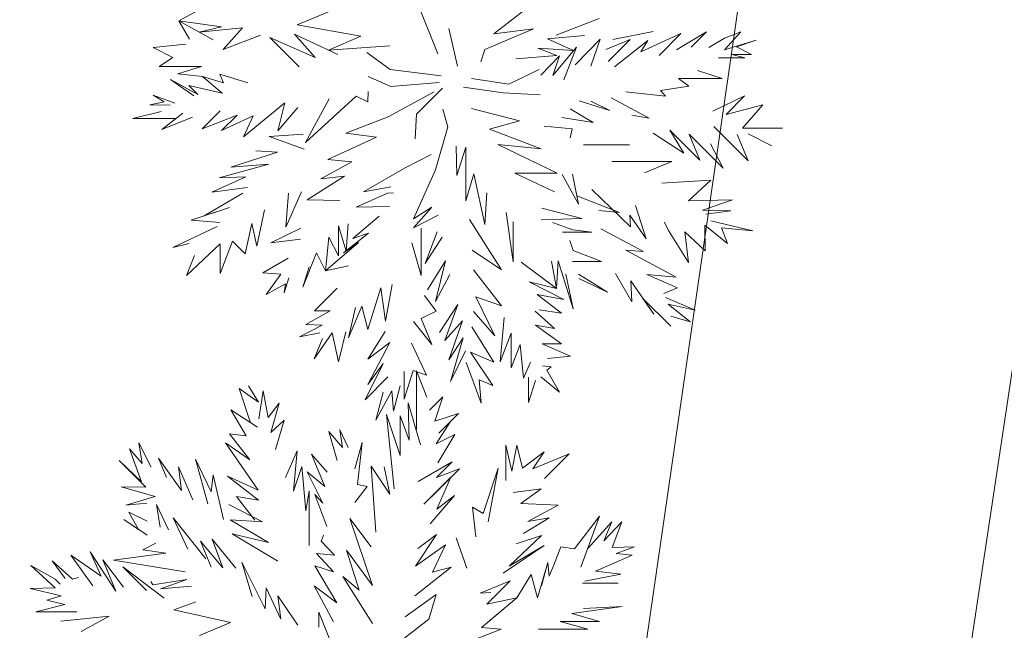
# Model space of a CAD drawing. Header units: millimetres. Extents: x 6487905018 to 6488192500, y 5882180700 to 5882375224.
# Tile 203 of 256: x 6488056281 to 6488058535, y 5882284458 to 5882285857. Entities that reach past the tile are written whole.
import ezdxf
from ezdxf.xclip import XClip

# ---------------------------------------------------------------- set-up
doc = ezdxf.new("R2010")
doc.units = ezdxf.units.MM
doc.header["$MEASUREMENT"] = 0
doc.header["$XCLIPFRAME"] = 2
doc.linetypes.add('L_0_09', pattern=[2500, 2000, -500])
doc.linetypes.add('Wipeout_Contour', pattern=[1000, 0, -1000])
for name, color, linetype, lineweight in [('drzewa_Nr_pióra__154', 94, 'Continuous', 5), ('Zamość 06.10._2_przewod_elektroenergetyczny___projektowany_lub_w_budowie__linia____ob__projektowany_Nr_pióra__1', 7, 'Continuous', 0), ('Zamość 06.10._2_przewod_elektroenergetyczny__linia__Nr_pióra__1', 7, 'Continuous', 0)]:
    doc.layers.add(name, color=color, linetype=linetype, lineweight=lineweight)
doc.layers.add('Mapa cyfrowa', color=7, linetype='Continuous')
doc.layers.add('Zamość 06.10._2_Mapa cyfrowa', color=7, linetype='Continuous')

# ---------------------------------------------------------------- blocks, each defined once
blk = doc.blocks.new('Rysunek_1_2')
at = {"color": 254, "linetype": 'Wipeout_Contour', "lineweight": 0, "ltscale": 70061284114.24681}
blk.add_wipeout([(6487915525.867126, 5882181505.900702), (6488146644.289524, 5882181505.900702), (6488146644.289524, 5882373115.540435), (6488107628.768834, 5882373115.540435), (6488107628.768834, 5882320263.490532), (6488101226.436201, 5882320263.490532), (6488101226.436201, 5882373115.540435), (6487915525.867126, 5882373115.540435)], dxfattribs=at).dxf.layer = 'Zamość 06.10._2_Mapa cyfrowa'
at = {"layer": 'Zamość 06.10._2_przewod_elektroenergetyczny___projektowany_lub_w_budowie__linia____ob__projektowany_Nr_pióra__1', "linetype": 'L_0_09', "flags": 128}
blk.add_lwpolyline([(6488054460, 5882297950), (6488056220, 5882299210), (6488059670, 5882297960), (6488052560, 5882248750), (6488032030.000001, 5882244930), (6488029080, 5882261360), (6488026000, 5882260550)], dxfattribs=at)
at = {"layer": 'Zamość 06.10._2_przewod_elektroenergetyczny__linia__Nr_pióra__1', "linetype": 'Continuous', "flags": 128}
blk.add_lwpolyline([(6488054980.000001, 5882298910), (6488055180, 5882298890), (6488060430, 5882297540), (6488057790, 5882279980.000001), (6488053320.000001, 5882253790), (6488052630, 5882246510), (6488043490.000001, 5882243780), (6488042680, 5882243610), (6488042060, 5882243190.000001)], dxfattribs=at)

msp = doc.modelspace()

# ---------------------------------------------------------------- block references
at = {"layer": 'Mapa cyfrowa', "color": 22, "linetype": 'Continuous', "lineweight": 5}
ref = msp.add_blockref('Rysunek_1_2', (0, 0), dxfattribs=at)
XClip(ref).set_block_clipping_path([(6487915525.8671264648, 5882181505.9007024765), (6488146644.2895231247, 5882181505.9007024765), (6488146644.2895231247, 5882373115.5404348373), (6488107628.7688331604, 5882373115.5404348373), (6488107628.7688331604, 5882320263.4905319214), (6488101226.4362001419, 5882320263.4905319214), (6488101226.4362001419, 5882373115.5404348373), (6487915525.8671264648, 5882373115.5404348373)])

# ---------------------------------------------------------------- next in the draw order: linework, layer by layer
at = {"layer": 'drzewa_Nr_pióra__154', "linetype": 'Continuous'}
for p, q in [((6488056645.690618, 5882285854.708204), (6488056710.050352, 5882285890.065456)), ((6488057238.076442, 5882285778.749164), (6488057190.09885, 5882285899.116465)), ((6488056916.513576, 5882285845.867977), (6488056987.805274, 5882285875.369395)), ((6488057366.47478, 5882285825.016944), (6488057441.488314, 5882285883.037102)), ((6488056742.797319, 5882285840.931818), (6488056645.690618, 5882285854.708204)), ((6488056669.547303, 5882285813.061599), (6488056645.690618, 5882285854.708204)), ((6488056645.690618, 5882285854.708204), (6488056723.937073, 5882285811.06386)), ((6488057062.164679, 5882285819.759867), (6488056916.513576, 5882285845.867977)), ((6488057509.378205, 5882285821.830964), (6488057607.486527, 5882285860.261947)), ((6488056692.128902, 5882285828.93349), (6488056742.797319, 5882285840.931818)), ((6488056791.489491, 5882285838.628784), (6488056692.128902, 5882285828.93349)), ((6488056747.093223, 5882285789.186521), (6488056791.489491, 5882285838.628784)), ((6488056832.485828, 5882285822.217075), (6488056747.093223, 5882285789.186521)), ((6488056957.26043, 5882285770.785357), (6488056910.148612, 5882285824.1647)), ((6488056910.148612, 5882285824.1647), (6488057009.177413, 5882285777.32317)), ((6488056988.412872, 5882285787.144987), (6488057062.164679, 5882285819.759867)), ((6488057263.268949, 5882285837.079323), (6488057283.732418, 5882285750.610665)), ((6488057457.57924, 5882285836.287527), (6488057346.11626, 5882285788.835022)), ((6488057366.47478, 5882285825.016944), (6488057457.57924, 5882285836.287527)), ((6488057489.296499, 5882285813.25156), (6488057574.104134, 5882285820.756723)), ((6488057638.787293, 5882285812.253023), (6488057731.111729, 5882285830.577912)), ((6488057794.619113, 5882285825.450288), (6488057703.034618, 5882285783.308769)), ((6488057744.784499, 5882285775.615675), (6488057794.619113, 5882285825.450288)), ((6488057853.662296, 5882285829.242052), (6488057784.868862, 5882285788.616009)), ((6488057818.453059, 5882285794.032814), (6488057853.662296, 5882285829.242052)), ((6488057894.288341, 5882285788.616009), (6488057932.113069, 5882285829.333382)), ((6488057932.113069, 5882285829.333382), (6488057894.376122, 5882285815.299323)), ((6488056587.051799, 5882285793.850983), (6488056661.360941, 5882285801.600842)), ((6488056921.068892, 5882285749.282776), (6488056853.631736, 5882285816.719933)), ((6488056853.631736, 5882285816.719933), (6488056957.26043, 5882285770.785357)), ((6488057128.435597, 5882285797.42786), (6488056988.412872, 5882285787.144987)), ((6488057548.704933, 5882285786.586134), (6488057489.296499, 5882285813.25156)), ((6488057552.608147, 5882285753.703002), (6488057610.075375, 5882285812.718545)), ((6488057610.075375, 5882285812.718545), (6488057588.780492, 5882285750.698368)), ((6488057678.736267, 5882285811.605309), (6488057623.179682, 5882285789.215319)), ((6488057628.433671, 5882285761.725259), (6488057678.736267, 5882285811.605309)), ((6488057718.882049, 5882285809.988667), (6488057642.94855, 5882285749.615006)), ((6488057703.034618, 5882285783.308769), (6488057718.882049, 5882285809.988667)), ((6488057894.376122, 5882285815.299323), (6488057858.852376, 5882285793.901919)), ((6488057966.873539, 5882285810.283232), (6488057894.288341, 5882285788.616009)), ((6488057921.723856, 5882285795.243814), (6488057966.873539, 5882285810.283232)), ((6488056631.434367, 5882285770.695666), (6488056587.051799, 5882285793.850983)), ((6488057128.991035, 5882285742.905332), (6488057075.949672, 5882285781.906334)), ((6488057346.11626, 5882285788.835022), (6488057336.467933, 5882285760.837773)), ((6488057417.269853, 5882285767.87705), (6488057510.861761, 5882285775.300035)), ((6488057510.861761, 5882285775.300035), (6488057467.102204, 5882285791.907808)), ((6488057467.102204, 5882285791.907808), (6488057548.704933, 5882285786.586134)), ((6488057516.99261, 5882285774.451987), (6488057474.32535, 5882285730.293594)), ((6488057556.033546, 5882285794.641706), (6488057501.252565, 5882285729.433571)), ((6488057501.252565, 5882285729.433571), (6488057516.99261, 5882285774.451987)), ((6488057526.973069, 5882285719.169972), (6488057556.033546, 5882285794.641706)), ((6488057940.87287, 5882285770.074744), (6488057910.960912, 5882285777.76403)), ((6488057910.960912, 5882285777.76403), (6488057956.039927, 5882285777.76403)), ((6488057956.039927, 5882285777.76403), (6488057921.723856, 5882285795.243814)), ((6488056600.530545, 5882285749.807097), (6488056631.434367, 5882285770.695666)), ((6488057880.871127, 5882285770.074744), (6488057940.87287, 5882285770.074744)), ((6488056697.406808, 5882285749.807097), (6488056600.530545, 5882285749.807097)), ((6488056643.213242, 5882285733.196625), (6488056697.406808, 5882285749.807097)), ((6488056699.535978, 5882285727.348324), (6488056643.213242, 5882285733.196625)), ((6488056747.498112, 5882285712.559958), (6488056739.259221, 5882285732.765129)), ((6488056739.259221, 5882285732.765129), (6488056803.35809, 5882285712.903508)), ((6488057245.99404, 5882285728.864971), (6488057128.991035, 5882285742.905332)), ((6488057470.49385, 5882285743.170371), (6488057400.812418, 5882285709.74928)), ((6488057832.859426, 5882285740.860592), (6488057888.871534, 5882285722.530977)), ((6488056679.674357, 5882285683.111075), (6488056626.4091, 5882285720.125916)), ((6488056626.4091, 5882285720.125916), (6488056689.295059, 5882285686.163836)), ((6488056689.295059, 5882285686.163836), (6488056668.718677, 5882285706.743979)), ((6488056668.718677, 5882285706.743979), (6488056745.08123, 5882285688.769013)), ((6488056745.08123, 5882285688.769013), (6488056699.535978, 5882285727.348324)), ((6488056699.535978, 5882285727.348324), (6488056747.498112, 5882285712.559958)), ((6488057131.062628, 5882285704.227901), (6488057079.069752, 5882285727.304932)), ((6488057241.31392, 5882285713.26457), (6488057131.062628, 5882285704.227901)), ((6488057400.812418, 5882285709.74928), (6488057315.545722, 5882285722.442677)), ((6488057888.871534, 5882285722.530977), (6488057789.202308, 5882285722.530977)), ((6488057789.202308, 5882285722.530977), (6488057812.926007, 5882285705.331712)), ((6488056612.279499, 5882285668.774968), (6488056586.685857, 5882285684.013877)), ((6488056586.685857, 5882285684.013877), (6488056636.339911, 5882285665.957857)), ((6488057078.046346, 5882285668.968188), (6488057078.63294, 5882285693.121333)), ((6488057124.622922, 5882285634.742553), (6488057229.817432, 5882285692.202765)), ((6488057189.381194, 5882285640.534238), (6488057248.912323, 5882285700.065367)), ((6488057388.106878, 5882285690.054808), (6488057297.475363, 5882285703.009907)), ((6488057472.699064, 5882285685.038245), (6488057388.106878, 5882285690.054808)), ((6488057759.753949, 5882285682.037686), (6488057668.955295, 5882285692.217996)), ((6488057812.926007, 5882285705.331712), (6488057748.027532, 5882285695.021926)), ((6488057748.027532, 5882285695.021926), (6488057759.753949, 5882285682.037686)), ((6488056579.43456, 5882285661.992756), (6488056612.279499, 5882285668.774968)), ((6488056625.602528, 5882285661.430227), (6488056579.43456, 5882285661.992756)), ((6488056793.427279, 5882285589.219774), (6488056888.221382, 5882285666.860659)), ((6488056888.221382, 5882285666.860659), (6488056871.829488, 5882285602.820333)), ((6488056935.109253, 5882285576.118327), (6488057051.076379, 5882285682.027278)), ((6488056989.710656, 5882285675.960892), (6488056935.109253, 5882285576.118327)), ((6488057051.076379, 5882285682.027278), (6488057078.046346, 5882285668.968188)), ((6488057561.696463, 5882285671.613003), (6488057632.40943, 5882285649.246631)), ((6488057632.40943, 5882285649.246631), (6488057588.780492, 5882285670.529641)), ((6488057634.947705, 5882285678.296515), (6488057722.245745, 5882285631.790145)), ((6488057940.447885, 5882285682.820109), (6488057868.178389, 5882285647.969441)), ((6488057898.603516, 5882285639.898705), (6488057940.447885, 5882285682.820109)), ((6488057982.644966, 5882285662.573668), (6488057898.603516, 5882285639.898705)), ((6488057935.469354, 5882285608.658683), (6488057982.644966, 5882285662.573668)), ((6488056539.876187, 5882285630.724682), (6488056605.188787, 5882285647.123123)), ((6488056654.39593, 5882285643.387833), (6488056606.547479, 5882285605.470192)), ((6488056740.162023, 5882285648.804639), (6488056698.785634, 5882285607.42825)), ((6488056698.785634, 5882285607.42825), (6488056779.058942, 5882285638.883523)), ((6488056779.058942, 5882285638.883523), (6488056743.355217, 5882285603.179798)), ((6488056871.829488, 5882285602.820333), (6488056918.013814, 5882285656.027046)), ((6488057186.381564, 5882285584.598512), (6488057189.381194, 5882285640.534238)), ((6488057261.327378, 5882285611.473636), (6488057249.86294, 5882285652.464608)), ((6488057315.695819, 5882285654.180891), (6488057425.368782, 5882285625.285857)), ((6488057594.096188, 5882285621.924924), (6488057541.283418, 5882285652.817218)), ((6488057722.245745, 5882285631.790145), (6488057682.211948, 5882285638.878994)), ((6488056638.41624, 5882285630.724682), (6488056539.876187, 5882285630.724682)), ((6488056606.547479, 5882285605.470192), (6488056677.153243, 5882285633.824586)), ((6488056743.355217, 5882285603.179798), (6488056815.833282, 5882285636.848742)), ((6488056815.833282, 5882285636.848742), (6488056793.427279, 5882285589.219774)), ((6488057124.622922, 5882285634.742553), (6488057027.900437, 5882285597.301591)), ((6488057425.368782, 5882285625.285857), (6488057356.819287, 5882285606.695112)), ((6488057522.121135, 5882285633.369718), (6488057594.096188, 5882285621.924924)), ((6488056851.99437, 5882285589.732176), (6488056930.491487, 5882285595.252873)), ((6488057027.900437, 5882285597.301591), (6488057098.102241, 5882285587.941351)), ((6488057232.702498, 5882285513.621041), (6488057261.327378, 5882285611.473636)), ((6488057356.819287, 5882285606.695112), (6488057474.701168, 5882285561.574057)), ((6488057546.093174, 5882285607.492572), (6488057481.684896, 5882285613.151598)), ((6488057541.283724, 5882285586.986859), (6488057546.093174, 5882285607.492572)), ((6488057731.041702, 5882285597.426394), (6488057801.13058, 5882285551.199166)), ((6488057801.13058, 5882285551.199166), (6488057769.231483, 5882285604.165768)), ((6488057769.231483, 5882285604.165768), (6488057837.748444, 5882285535.648808)), ((6488057837.748444, 5882285535.648808), (6488057813.518449, 5882285595.034791)), ((6488057813.518449, 5882285595.034791), (6488057891.269761, 5882285517.283479)), ((6488057869.965766, 5882285612.822084), (6488057948.605186, 5882285534.182665)), ((6488057948.605186, 5882285534.182665), (6488057923.822198, 5882285594.500983)), ((6488058027.574121, 5882285608.658683), (6488057935.469354, 5882285608.658683)), ((6488057948.362377, 5882285595.665901), (6488058002.863086, 5882285568.222445)), ((6488058002.863086, 5882285568.222445), (6488057948.362377, 5882285595.665901)), ((6488056932.303645, 5882285560.542038), (6488056851.99437, 5882285589.732176)), ((6488057098.102241, 5882285587.941351), (6488056986.695084, 5882285536.881074)), ((6488057891.269761, 5882285517.283479), (6488057862.807686, 5882285572.773173)), ((6488056764.253664, 5882285519.299587), (6488056871.425221, 5882285553.742716)), ((6488056871.425221, 5882285553.742716), (6488056821.975146, 5882285556.740549)), ((6488057280.065315, 5882285567.382103), (6488057281.937364, 5882285499.988371)), ((6488057281.937364, 5882285499.988371), (6488057302.656915, 5882285564.983864)), ((6488057302.656915, 5882285564.983864), (6488057302.656915, 5882285441.95488)), ((6488057474.701168, 5882285561.574057), (6488057375.539768, 5882285571.126199)), ((6488057375.539768, 5882285571.126199), (6488057511.49478, 5882285505.388023)), ((6488057571.543204, 5882285570.468902), (6488057677.126717, 5882285570.468902)), ((6488056737.564466, 5882285495.072106), (6488056851.233822, 5882285526.4733)), ((6488056851.233822, 5882285526.4733), (6488056764.253664, 5882285519.299587)), ((6488057041.232792, 5882285531.8718), (6488056970.178954, 5882285492.778906)), ((6488056986.695084, 5882285536.881074), (6488057041.232792, 5882285531.8718)), ((6488057163.623924, 5882285517.739547), (6488057223.246402, 5882285548.183193)), ((6488057773.724399, 5882285532.27912), (6488057636.690478, 5882285532.27912)), ((6488057711.370236, 5882285506.061312), (6488057773.724399, 5882285532.27912)), ((6488057068.461479, 5882285463.138144), (6488057163.623924, 5882285517.739547)), ((6488057182.781217, 5882285401.298156), (6488057232.702498, 5882285513.621041)), ((6488057302.656915, 5882285441.95488), (6488057320.485165, 5882285503.837652)), ((6488057320.485165, 5882285503.837652), (6488057346.105082, 5882285387.94323)), ((6488057511.49478, 5882285505.388023), (6488057414.852778, 5882285505.388023)), ((6488057414.852778, 5882285505.388023), (6488057505.680194, 5882285463.080883)), ((6488057546.6389, 5882285503.538103), (6488057560.060167, 5882285434.639869)), ((6488056721.3387, 5882285462.006674), (6488056798.987104, 5882285497.375351)), ((6488056798.987104, 5882285497.375351), (6488056737.564466, 5882285495.072106)), ((6488057024.981417, 5882285498.392479), (6488056938.902398, 5882285444.173008)), ((6488056970.178954, 5882285492.778906), (6488057024.981417, 5882285498.392479)), ((6488057560.060167, 5882285434.639869), (6488057522.622811, 5882285502.508548)), ((6488057863.582707, 5882285489.596424), (6488057750.757624, 5882285482.42853)), ((6488057812.493525, 5882285442.278947), (6488057863.582707, 5882285489.596424)), ((6488056703.699841, 5882285407.770774), (6488056792.334385, 5882285460.018064)), ((6488056802.71174, 5882285472.60753), (6488056721.3387, 5882285462.006674)), ((6488056890.815855, 5882285381.907134), (6488056926.497832, 5882285463.138144)), ((6488056896.85707, 5882285460.018064), (6488056890.815855, 5882285381.907134)), ((6488057051.327843, 5882285427.548524), (6488057123.498032, 5882285459.718239)), ((6488057130.791034, 5882285474.565383), (6488057068.461479, 5882285463.138144)), ((6488057123.498032, 5882285459.718239), (6488057136.650636, 5882285460.507305)), ((6488057346.105082, 5882285387.94323), (6488057350.78191, 5882285460.549194)), ((6488057679.665289, 5882285382.423125), (6488057590.990628, 5882285468.277206)), ((6488056938.902398, 5882285444.173008), (6488057013.860076, 5882285442.857623)), ((6488057654.022558, 5882285415.500223), (6488057556.327072, 5882285453.803756)), ((6488057913.004777, 5882285444.66727), (6488057812.493525, 5882285442.278947)), ((6488057844.525682, 5882285420.691753), (6488057913.004777, 5882285444.66727)), ((6488056673.771339, 5882285397.616461), (6488056761.133583, 5882285427.257222)), ((6488056761.133583, 5882285427.257222), (6488056703.699841, 5882285407.770774)), ((6488056824.20885, 5882285338.043769), (6488056841.60221, 5882285421.524817)), ((6488057127.932671, 5882285429.186664), (6488057051.327843, 5882285427.548524)), ((6488057224.517638, 5882285428.098891), (6488057182.781217, 5882285401.298156)), ((6488057182.873815, 5882285380.174936), (6488057224.517638, 5882285428.098891)), ((6488057394.603282, 5882285415.445964), (6488057410.547068, 5882285302.391615)), ((6488057568.326152, 5882285401.978054), (6488057476.234189, 5882285425.519542)), ((6488057606.707518, 5882285419.787912), (6488057654.022558, 5882285415.500223)), ((6488057690.605463, 5882285431.188523), (6488057715.362047, 5882285355.271957)), ((6488057909.134298, 5882285419.363907), (6488057844.525682, 5882285420.691753)), ((6488057851.510927, 5882285411.617341), (6488057909.134298, 5882285419.363907)), ((6488056739.293022, 5882285392.93634), (6488056673.771339, 5882285397.616461)), ((6488057043.932711, 5882285356.262309), (6488057104.046865, 5882285406.977417)), ((6488057238.942659, 5882285409.098356), (6488057182.873815, 5882285380.174936)), ((6488057383.992581, 5882285284.019663), (6488057310.704503, 5882285399.738115)), ((6488057410.547068, 5882285302.391615), (6488057410.547068, 5882285394.121971)), ((6488057474.758318, 5882285398.897774), (6488057568.326152, 5882285401.978054)), ((6488057547.323246, 5882285376.106774), (6488057501.154616, 5882285392.750041)), ((6488057715.362047, 5882285355.271957), (6488057677.813241, 5882285409.314226)), ((6488057677.813241, 5882285409.314226), (6488057679.665289, 5882285382.423125)), ((6488057766.620739, 5882285374.210611), (6488057757.395882, 5882285393.662281)), ((6488057959.637463, 5882285373.763391), (6488057863.153003, 5882285396.49332)), ((6488056631.650257, 5882285335.214858), (6488056733.052862, 5882285383.5761)), ((6488056797.014505, 5882285321.174497), (6488056812.583529, 5882285390.157269)), ((6488056812.583529, 5882285390.157269), (6488056824.20885, 5882285338.043769)), ((6488056924.432927, 5882285379.782733), (6488056855.747991, 5882285345.866955)), ((6488057011.018244, 5882285315.887148), (6488057011.018244, 5882285385.136141)), ((6488057011.018244, 5882285385.136141), (6488057028.739219, 5882285326.573345)), ((6488057028.739219, 5882285326.573345), (6488057032.851081, 5882285389.378701)), ((6488057200.470149, 5882285270.852957), (6488057200.247931, 5882285379.71124)), ((6488057209.301898, 5882285298.33551), (6488057237.045444, 5882285371.354388)), ((6488057523.699862, 5882285370.456105), (6488057590.781587, 5882285370.456105)), ((6488057590.781587, 5882285370.456105), (6488057547.323246, 5882285376.106774)), ((6488057709.359381, 5882285325.76771), (6488057611.400846, 5882285377.721605)), ((6488057811.91418, 5882285300.893976), (6488057766.620739, 5882285374.210611)), ((6488057850.103961, 5882285327.851469), (6488057803.766869, 5882285371.011491)), ((6488057803.766869, 5882285371.011491), (6488057811.91418, 5882285300.893976)), ((6488057849.378181, 5882285386.853254), (6488057850.103961, 5882285327.851469)), ((6488057849.378181, 5882285386.853254), (6488057901.229562, 5882285344.55944)), ((6488057901.229562, 5882285344.55944), (6488057887.750816, 5882285380.502764)), ((6488057887.750816, 5882285380.502764), (6488057959.637463, 5882285373.763391)), ((6488056739.807599, 5882285275.933334), (6488056768.233468, 5882285350.163692)), ((6488056768.233468, 5882285350.163692), (6488056797.014505, 5882285321.174497)), ((6488056855.747991, 5882285345.866955), (6488056923.802299, 5882285354.693518)), ((6488056981.099235, 5882285282.173495), (6488056988.899435, 5882285358.615459)), ((6488056981.099235, 5882285282.173495), (6488057056.804226, 5882285346.593096)), ((6488056988.899435, 5882285358.615459), (6488057011.018244, 5882285315.887148)), ((6488057022.34404, 5882285323.259005), (6488057079.49006, 5882285368.160748)), ((6488057056.804226, 5882285346.593096), (6488057022.34404, 5882285323.259005)), ((6488057079.49006, 5882285368.160748), (6488057043.932711, 5882285356.262309)), ((6488057179.224325, 5882285346.135139), (6488057200.470149, 5882285270.852957)), ((6488057248.302899, 5882285359.177073), (6488057209.301898, 5882285298.33551)), ((6488057548.268632, 5882285328.474768), (6488057540.633727, 5882285351.156152)), ((6488056668.914755, 5882285344.316248), (6488056631.650257, 5882285335.214858)), ((6488056662.851058, 5882285271.253215), (6488056739.807599, 5882285343.596399)), ((6488056739.807599, 5882285343.596399), (6488056739.807599, 5882285275.933334)), ((6488057316.944663, 5882285329.536312), (6488057383.992581, 5882285284.019663)), ((6488057613.289877, 5882285303.442809), (6488057548.268632, 5882285328.474768)), ((6488057783.756333, 5882285267.333586), (6488057668.769654, 5882285329.445951)), ((6488057668.769654, 5882285329.445951), (6488057709.359381, 5882285325.76771)), ((6488056681.112088, 5882285316.647362), (6488056662.851058, 5882285271.253215)), ((6488056895.596942, 5882285311.171247), (6488056837.575547, 5882285277.493375)), ((6488056929.617912, 5882285244.732533), (6488056960.818714, 5882285322.734537)), ((6488056960.818714, 5882285322.734537), (6488056981.099235, 5882285282.173495)), ((6488057256.1031, 5882285304.57567), (6488057214.761668, 5882285238.58264)), ((6488057233.011137, 5882285211.460051), (6488057256.1031, 5882285304.57567)), ((6488057510.327231, 5882285241.645734), (6488057429.267549, 5882285301.45559)), ((6488057498.199742, 5882285304.070351), (6488057510.327231, 5882285241.645734)), ((6488057510.327231, 5882285241.645734), (6488057513.495165, 5882285304.694942)), ((6488057513.495165, 5882285304.694942), (6488057547.768193, 5882285194.844531)), ((6488057546.486374, 5882285303.442809), (6488057613.289877, 5882285303.442809)), ((6488056944.038838, 5882285291.355492), (6488056929.617912, 5882285244.732533)), ((6488057034.140597, 5882285293.093776), (6488056981.099235, 5882285282.173495)), ((6488057384.12602, 5882285201.691844), (6488057320.064743, 5882285284.29515)), ((6488056837.575547, 5882285277.493375), (6488056879.249016, 5882285273.899282)), ((6488056879.249016, 5882285273.899282), (6488056845.375748, 5882285227.572092)), ((6488056886.848216, 5882285231.555667), (6488056897.650008, 5882285265.922576)), ((6488057265.463341, 5882285273.374869), (6488057233.011137, 5882285211.460051)), ((6488057447.280047, 5882285256.344723), (6488057510.327231, 5882285241.645734)), ((6488057527.003304, 5882285216.3689), (6488057447.280047, 5882285256.344723)), ((6488057547.768193, 5882285194.844531), (6488057531.296339, 5882285273.955938)), ((6488057626.978756, 5882285232.72029), (6488057560.251666, 5882285274.158695)), ((6488057561.377769, 5882285264.632042), (6488057626.978756, 5882285232.72029)), ((6488057645.22166, 5882285275.579908), (6488057682.398061, 5882285210.467436)), ((6488057682.398061, 5882285210.467436), (6488057680.019971, 5882285258.554739)), ((6488057680.019971, 5882285258.554739), (6488057733.028519, 5882285182.904961)), ((6488057787.259099, 5882285242.605926), (6488057716.81889, 5882285273.399457)), ((6488057716.81889, 5882285273.399457), (6488057783.756333, 5882285267.333586)), ((6488056845.375748, 5882285227.572092), (6488056889.899327, 5882285251.696109)), ((6488056889.899327, 5882285251.696109), (6488056886.848216, 5882285231.555667)), ((6488056956.138594, 5882285190.13113), (6488057007.906288, 5882285242.075872)), ((6488057078.512091, 5882285147.457082), (6488057108.101605, 5882285242.711811)), ((6488057108.101605, 5882285242.711811), (6488057118.382762, 5882285166.730529)), ((6488057118.382762, 5882285166.730529), (6488057133.774404, 5882285250.346748)), ((6488057755.931208, 5882285229.649998), (6488057787.259099, 5882285242.605926)), ((6488057234.902077, 5882285189.530684), (6488057207.741858, 5882285225.013627)), ((6488057368.772568, 5882285132.687498), (6488057325.724453, 5882285222.223947)), ((6488057325.724453, 5882285222.223947), (6488057384.12602, 5882285201.691844)), ((6488057521.074823, 5882285185.157416), (6488057465.740841, 5882285227.374834)), ((6488057465.740841, 5882285227.374834), (6488057527.003304, 5882285216.3689)), ((6488057733.028519, 5882285182.904961), (6488057707.956967, 5882285218.685176)), ((6488057707.956967, 5882285218.685176), (6488057771.62293, 5882285155.019214)), ((6488057827.096457, 5882285191.800315), (6488057759.429443, 5882285220.717609)), ((6488056935.858072, 5882285158.930328), (6488056992.09766, 5882285189.968203)), ((6488056992.09766, 5882285189.968203), (6488056956.138594, 5882285190.13113)), ((6488057033.654149, 5882285128.66129), (6488057064.047424, 5882285201.004902)), ((6488057049.740998, 5882285197.931331), (6488057033.654149, 5882285128.66129)), ((6488057064.047424, 5882285201.004902), (6488057078.512091, 5882285147.457082)), ((6488057200.459894, 5882285172.297648), (6488057234.902077, 5882285189.530684)), ((6488057284.183822, 5882285204.733106), (6488057242.53495, 5882285140.650139)), ((6488057254.221212, 5882285122.246213), (6488057284.183822, 5882285204.733106)), ((6488057320.10353, 5882285188.928175), (6488057368.772568, 5882285132.687498)), ((6488057505.149416, 5882285149.676843), (6488057461.341381, 5882285189.392556)), ((6488057469.966859, 5882285192.433483), (6488057521.074823, 5882285185.157416)), ((6488057815.864169, 5882285164.842823), (6488057765.259837, 5882285205.830295)), ((6488057765.259837, 5882285205.830295), (6488057827.096457, 5882285191.800315)), ((6488057182.781217, 5882285165.732103), (6488057224.35092, 5882285113.398749)), ((6488057224.35092, 5882285113.398749), (6488057200.459894, 5882285172.297648)), ((6488057295.104102, 5882285167.292144), (6488057254.221212, 5882285122.246213)), ((6488057263.88448, 5882285078.061242), (6488057295.104102, 5882285167.292144)), ((6488057390.266547, 5882285175.092344), (6488057380.906306, 5882285073.689739)), ((6488057771.352882, 5882285177.99611), (6488057815.864169, 5882285164.842823)), ((6488056921.817712, 5882285130.849607), (6488056973.408278, 5882285157.648066)), ((6488056973.408278, 5882285157.648066), (6488056935.858072, 5882285158.930328)), ((6488057366.572626, 5882285072.738056), (6488057316.064147, 5882285153.753304)), ((6488057521.313533, 5882285114.504742), (6488057462.122829, 5882285157.113647)), ((6488057462.122829, 5882285157.113647), (6488057505.149416, 5882285149.676843)), ((6488056968.235582, 5882285139.527639), (6488056921.817712, 5882285130.849607)), ((6488056954.976228, 5882285080.101695), (6488056996.870625, 5882285139.812938)), ((6488056974.716208, 5882285127.022962), (6488056954.976228, 5882285080.101695)), ((6488056996.870625, 5882285139.812938), (6488057010.877664, 5882285073.601528)), ((6488057010.877664, 5882285073.601528), (6488057027.741676, 5882285142.313521)), ((6488057117.674564, 5882285142.854107), (6488057078.164041, 5882285079.130976)), ((6488057296.664142, 5882285128.291142), (6488057263.88448, 5882285078.061242)), ((6488057267.02338, 5882285028.448577), (6488057296.664142, 5882285128.291142)), ((6488057380.906306, 5882285073.689739), (6488057405.966168, 5882285139.186919)), ((6488057405.966168, 5882285139.186919), (6488057405.966168, 5882285059.649378)), ((6488057128.420581, 5882285117.898747), (6488057078.075454, 5882285021.48442)), ((6488057078.164041, 5882285079.130976), (6488057128.420581, 5882285117.898747)), ((6488057212.421978, 5882285042.488937), (6488057178.101096, 5882285115.810821)), ((6488057301.344262, 5882285098.65038), (6488057267.02338, 5882285028.448577)), ((6488057405.966168, 5882285059.649378), (6488057426.88878, 5882285112.727942)), ((6488057426.88878, 5882285112.727942), (6488057434.745799, 5882285035.859549)), ((6488057477.045667, 5882285114.654945), (6488057521.313533, 5882285114.504742)), ((6488057541.796328, 5882285086.216803), (6488057477.045667, 5882285114.654945)), ((6488057364.326168, 5882285018.823071), (6488057313.054779, 5882285095.146715)), ((6488057313.054779, 5882285095.146715), (6488057366.572626, 5882285072.738056)), ((6488057489.246396, 5882285081.044089), (6488057541.796328, 5882285086.216803)), ((6488057113.584433, 5882285069.420752), (6488057072.018371, 5882284986.327495)), ((6488057078.075454, 5882285021.48442), (6488057113.584433, 5882285069.420752)), ((6488057161.68446, 5882284987.887534), (6488057181.932712, 5882285053.113847)), ((6488057181.932712, 5882285053.113847), (6488057212.421978, 5882285042.488937)), ((6488057189.324288, 5882284918.249254), (6488057189.324288, 5882285052.801617)), ((6488057189.324288, 5882285052.801617), (6488057212.854445, 5882284992.557497)), ((6488057302.915983, 5882285071.660412), (6488057337.368676, 5882284978.386832)), ((6488057434.745799, 5882285035.859549), (6488057450.339843, 5882285072.208615)), ((6488057497.971992, 5882285061.649685), (6488057478.239562, 5882285064.458924)), ((6488057487.584342, 5882285054.099054), (6488057497.971992, 5882285061.649685)), ((6488057516.629793, 5882285003.487935), (6488057487.584342, 5882285054.099054)), ((6488057072.018371, 5882284986.327495), (6488057124.279714, 5882285038.588837)), ((6488057161.68446, 5882285051.497699), (6488057161.68446, 5882284987.887534)), ((6488057337.368676, 5882284978.386832), (6488057332.87576, 5882285032.301818)), ((6488057332.87576, 5882285032.301818), (6488057364.326168, 5882285018.823071)), ((6488057445.697859, 5882284980.446085), (6488057445.697859, 5882285038.167568)), ((6488057462.252482, 5882285030.522798), (6488057445.697859, 5882284980.446085)), ((6488057474.156878, 5882285039.205542), (6488057516.629793, 5882285003.487935)), ((6488056809.584939, 5882284933.704087), (6488056783.340267, 5882285012.365378)), ((6488056783.340267, 5882285012.365378), (6488056828.123545, 5882284980.555326)), ((6488056828.123545, 5882284980.555326), (6488056805.33863, 5882285018.041288)), ((6488056805.33863, 5882285018.041288), (6488056828.123545, 5882284980.555326)), ((6488057136.980904, 5882284960.238616), (6488057152.023811, 5882285017.986808)), ((6488056828.749946, 5882284942.699246), (6488056838.869452, 5882285006.944575)), ((6488056838.869452, 5882285006.944575), (6488056849.620468, 5882284945.996153)), ((6488057096.419862, 5882284939.958095), (6488057133.423425, 5882285006.617888)), ((6488057113.594549, 5882285004.082617), (6488057096.419862, 5882284939.958095)), ((6488057133.423425, 5882285006.617888), (6488057136.980904, 5882284960.238616)), ((6488057219.377626, 5882284962.669262), (6488057249.928411, 5882284993.220046)), ((6488057249.928411, 5882284993.220046), (6488057231.674306, 5882284937.116643)), ((6488056799.447191, 5882284903.758292), (6488056764.788302, 5882284962.979768)), ((6488056764.788302, 5882284962.979768), (6488056825.317096, 5882284923.422743)), ((6488056849.620468, 5882284945.996153), (6488056875.551148, 5882284978.580168)), ((6488056875.551148, 5882284978.580168), (6488056855.921128, 5882284911.038038)), ((6488057172.971798, 5882284893.885053), (6488057170.701571, 5882284979.20479)), ((6488057170.701571, 5882284979.20479), (6488057198.577092, 5882284883.367225)), ((6488057138.775556, 5882284781.964619), (6488057120.575088, 5882284952.268994)), ((6488057120.575088, 5882284952.268994), (6488057152.483114, 5882284858.960062)), ((6488057152.483114, 5882284858.960062), (6488057152.483114, 5882284949.352437)), ((6488057152.483114, 5882284949.352437), (6488057172.971798, 5882284893.885053)), ((6488057231.674306, 5882284937.116643), (6488057285.67933, 5882284954.869061)), ((6488057285.67933, 5882284954.869061), (6488057240.817432, 5882284910.007164)), ((6488056855.921128, 5882284911.038038), (6488056886.471429, 5882284939.579166)), ((6488056886.471429, 5882284939.579166), (6488056866.624008, 5882284872.427452)), ((6488057020.401222, 5882284877.046817), (6488057013.783869, 5882284917.659364)), ((6488057013.783869, 5882284917.659364), (6488057033.115196, 5882284877.177563)), ((6488057234.654058, 5882284885.291827), (6488057267.685609, 5882284936.87534)), ((6488057267.685609, 5882284936.87534), (6488057240.817432, 5882284910.007164)), ((6488056807.875997, 5882284848.701831), (6488056761.668222, 5882284908.378365)), ((6488056761.668222, 5882284908.378365), (6488056799.447191, 5882284903.758292)), ((6488057008.164376, 5882284847.218489), (6488056988.646353, 5882284913.976942)), ((6488056988.646353, 5882284913.976942), (6488057020.401222, 5882284877.046817)), ((6488057277.560965, 5882284906.781865), (6488057234.654058, 5882284885.291827)), ((6488057238.052516, 5882284841.626897), (6488057277.560965, 5882284906.781865)), ((6488056560.111458, 5882284798.396333), (6488056532.342331, 5882284874.057483)), ((6488056532.342331, 5882284874.057483), (6488056561.83017, 5882284840.114661)), ((6488056561.83017, 5882284840.114661), (6488056554.182892, 5882284888.097843)), ((6488056554.182892, 5882284888.097843), (6488056582.263614, 5882284831.9364)), ((6488056827.189906, 5882284778.895038), (6488056752.307982, 5882284888.097843)), ((6488056752.307982, 5882284888.097843), (6488056807.875997, 5882284848.701831)), ((6488057048.11448, 5882284828.343434), (6488057065.087101, 5882284888.447584)), ((6488057065.087101, 5882284888.447584), (6488057054.834704, 5882284792.111459)), ((6488057393.847429, 5882284801.73493), (6488057393.847429, 5882284882.07083)), ((6488057393.847429, 5882284882.07083), (6488057407.865248, 5882284823.083519)), ((6488057407.865248, 5882284823.083519), (6488057419.087801, 5882284882.07083)), ((6488057419.087801, 5882284882.07083), (6488057432.112097, 5882284829.803716)), ((6488056617.543237, 5882284808.28131), (6488056598.848568, 5882284852.452394)), ((6488056598.848568, 5882284852.452394), (6488056651.256609, 5882284778.159915)), ((6488056711.74694, 5882284747.694237), (6488056683.666219, 5882284850.656881)), ((6488056683.666219, 5882284850.656881), (6488056719.792006, 5882284775.515547)), ((6488056889.591509, 5882284808.535799), (6488056916.692356, 5882284869.140942)), ((6488056916.692356, 5882284869.140942), (6488056908.31199, 5882284777.334998)), ((6488056979.632926, 5882284787.437902), (6488056948.873033, 5882284861.577162)), ((6488056948.873033, 5882284861.577162), (6488056984.98606, 5882284820.168514)), ((6488057482.009978, 5882284866.759403), (6488057432.112097, 5882284829.803716)), ((6488057455.449412, 5882284827.949855), (6488057482.009978, 5882284866.759403)), ((6488057539.115453, 5882284862.693934), (6488057455.449412, 5882284827.949855)), ((6488057482.22132, 5882284805.799802), (6488057539.115453, 5882284862.693934)), ((6488056569.976936, 5882284785.839405), (6488056508.610635, 5882284847.205707)), ((6488056508.610635, 5882284847.205707), (6488056560.111458, 5882284798.396333)), ((6488056651.256609, 5882284778.159915), (6488056644.472263, 5882284832.507984)), ((6488056644.472263, 5882284832.507984), (6488056677.426058, 5882284757.054477)), ((6488056908.31199, 5882284777.334998), (6488056926.747269, 5882284833.510385)), ((6488056926.747269, 5882284833.510385), (6488056936.094228, 5882284731.791574)), ((6488057096.467337, 5882284682.898523), (6488057085.437638, 5882284834.512541)), ((6488057085.437638, 5882284834.512541), (6488057128.740087, 5882284769.98294)), ((6488057128.740087, 5882284769.98294), (6488057115.62969, 5882284832.407426)), ((6488057115.62969, 5882284832.407426), (6488057128.740087, 5882284769.98294)), ((6488057271.382226, 5882284844.369486), (6488057193.376958, 5882284798.865053)), ((6488057206.377293, 5882284746.863717), (6488057287.62938, 5882284828.115805)), ((6488057234.978027, 5882284807.965287), (6488057271.382226, 5882284844.369486)), ((6488057287.62938, 5882284828.115805), (6488057234.978027, 5882284807.965287)), ((6488057376.646028, 5882284829.705676), (6488057342.361515, 5882284725.54073)), ((6488057353.789567, 5882284706.773908), (6488057376.646028, 5882284829.705676)), ((6488056719.792006, 5882284775.515547), (6488056724.227261, 5882284814.77596)), ((6488056724.227261, 5882284814.77596), (6488056747.627862, 5882284711.813314)), ((6488056827.942892, 5882284756.468715), (6488056756.530598, 5882284811.401715)), ((6488056756.530598, 5882284811.401715), (6488056827.189906, 5882284778.895038)), ((6488056975.046476, 5882284749.72619), (6488056939.299047, 5882284821.056664)), ((6488056939.299047, 5882284821.056664), (6488056979.632926, 5882284787.437902)), ((6488057268.329574, 5882284808.815999), (6488057223.084064, 5882284763.570488)), ((6488057235.940648, 5882284735.696085), (6488057268.329574, 5882284808.815999)), ((6488056591.480726, 5882284764.690572), (6488056513.62185, 5882284786.695238)), ((6488056513.62185, 5882284786.695238), (6488056569.976936, 5882284785.839405)), ((6488057076.346121, 5882284787.914474), (6488057048.715597, 5882284750.814317)), ((6488057054.834704, 5882284792.111459), (6488057076.346121, 5882284787.914474)), ((6488057474.764932, 5882284782.673722), (6488057411.048831, 5882284773.764184)), ((6488057428.616557, 5882284748.547058), (6488057474.764932, 5882284782.673722)), ((6488056524.54213, 5882284744.574156), (6488056591.480726, 5882284764.690572)), ((6488056819.263976, 5882284710.489921), (6488056777.138472, 5882284764.573071)), ((6488056777.138472, 5882284764.573071), (6488056827.942892, 5882284756.468715)), ((6488056936.094228, 5882284731.791574), (6488056943.502736, 5882284777.749125)), ((6488056943.502736, 5882284777.749125), (6488056943.502736, 5882284652.531792)), ((6488056983.988913, 5882284695.929639), (6488056956.673232, 5882284769.534798)), ((6488056956.673232, 5882284769.534798), (6488056975.046476, 5882284749.72619)), ((6488057221.154772, 5882284702.30041), (6488057276.358031, 5882284766.78049)), ((6488057276.358031, 5882284766.78049), (6488057235.940648, 5882284735.696085)), ((6488056572.157715, 5882284749.430149), (6488056524.54213, 5882284744.574156)), ((6488056603.078916, 5882284694.233069), (6488056594.270843, 5882284746.623346)), ((6488056594.270843, 5882284746.623346), (6488056621.948254, 5882284688.502263)), ((6488056837.256742, 5882284706.451161), (6488056760.333426, 5882284746.269257)), ((6488057342.361515, 5882284725.54073), (6488057317.417831, 5882284740.468737)), ((6488057317.417831, 5882284740.468737), (6488057325.374776, 5882284672.390395)), ((6488057513.439025, 5882284745.03691), (6488057428.616557, 5882284748.547058)), ((6488057444.743158, 5882284707.342426), (6488057513.439025, 5882284745.03691)), ((6488056553.120094, 5882284689.23019), (6488056530.78229, 5882284728.973756)), ((6488056530.78229, 5882284728.973756), (6488056572.778531, 5882284708.093315)), ((6488056665.867303, 5882284643.979711), (6488056632.260017, 5882284715.854223)), ((6488056632.260017, 5882284715.854223), (6488056707.201984, 5882284622.291111)), ((6488057434.813004, 5882284679.889636), (6488057493.481066, 5882284715.791052)), ((6488057493.481066, 5882284715.791052), (6488057444.743158, 5882284707.342426)), ((6488057608.333175, 5882284719.343108), (6488057551.424371, 5882284645.038669)), ((6488057565.650478, 5882284602.527307), (6488057608.333175, 5882284719.343108)), ((6488056572.846386, 5882284675.835514), (6488056519.86201, 5882284711.813314)), ((6488056519.86201, 5882284711.813314), (6488056553.120094, 5882284689.23019)), ((6488056851.086098, 5882284659.684901), (6488056762.968362, 5882284711.439591)), ((6488056762.968362, 5882284711.439591), (6488056837.256742, 5882284706.451161)), ((6488057088.854273, 5882284560.698935), (6488057036.596613, 5882284714.312722)), ((6488057036.596613, 5882284714.312722), (6488057085.734193, 5882284649.621219)), ((6488057636.994199, 5882284706.847129), (6488057581.124268, 5882284644.876626)), ((6488057659.458776, 5882284706.847129), (6488057618.648815, 5882284663.11353)), ((6488057618.648815, 5882284663.11353), (6488057636.994199, 5882284706.847129)), ((6488057637.164336, 5882284648.272333), (6488057659.458776, 5882284706.847129)), ((6488056872.431068, 5882284616.650869), (6488056767.908383, 5882284679.052473)), ((6488056767.908383, 5882284679.052473), (6488056851.086098, 5882284659.684901)), ((6488056976.548825, 5882284676.123652), (6488056971.395629, 5882284662.405518)), ((6488057186.876791, 5882284605.160077), (6488057234.978027, 5882284677.961947)), ((6488057234.978027, 5882284677.961947), (6488057192.589555, 5882284645.447671)), ((6488057305.061383, 5882284600.280849), (6488057279.99649, 5882284670.392886)), ((6488057401.38276, 5882284605.496225), (6488057475.567607, 5882284675.289708)), ((6488057475.567607, 5882284675.289708), (6488057417.384269, 5882284656.442292)), ((6488056562.768274, 5882284642.311625), (6488056592.799046, 5882284658.042029)), ((6488056746.067822, 5882284601.050468), (6488056695.093223, 5882284662.343169)), ((6488056695.093223, 5882284662.343169), (6488056719.54714, 5882284602.610509)), ((6488056775.843748, 5882284600.84056), (6488056721.502352, 5882284666.62225)), ((6488056721.502352, 5882284666.62225), (6488056746.067822, 5882284601.050468)), ((6488056971.395629, 5882284662.405518), (6488057001.906208, 5882284630.114302)), ((6488057256.256467, 5882284654.172606), (6488057186.876791, 5882284605.160077)), ((6488057226.200305, 5882284591.417281), (6488057256.256467, 5882284654.172606)), ((6488057387.765099, 5882284588.771534), (6488057482.007449, 5882284652.451253)), ((6488057482.007449, 5882284652.451253), (6488057401.38276, 5882284605.496225)), ((6488057519.969801, 5882284649.065945), (6488057504.460688, 5882284609.901008)), ((6488057551.424371, 5882284645.038669), (6488057519.969801, 5882284649.065945)), ((6488057688.544842, 5882284649.419478), (6488057637.164336, 5882284648.272333)), ((6488057646.522956, 5882284633.977715), (6488057688.544842, 5882284649.419478)), ((6488056448.412174, 5882284559.969414), (6488056398.490892, 5882284630.171217)), ((6488056398.490892, 5882284630.171217), (6488056467.778827, 5882284582.130058)), ((6488056467.778827, 5882284582.130058), (6488056442.172014, 5882284637.971417)), ((6488056442.172014, 5882284637.971417), (6488056501.453537, 5882284547.489093)), ((6488056496.149401, 5882284618.834926), (6488056615.679633, 5882284635.161442)), ((6488056615.679633, 5882284635.161442), (6488056562.768274, 5882284642.311625)), ((6488057001.906208, 5882284630.114302), (6488056960.883006, 5882284634.420248)), ((6488056960.883006, 5882284634.420248), (6488056999.46172, 5882284592.443746)), ((6488057058.330287, 5882284550.2187), (6488057029.340757, 5882284641.698059)), ((6488057029.340757, 5882284641.698059), (6488057088.854273, 5882284560.698935)), ((6488057598.996012, 5882284593.615942), (6488057682.850304, 5882284630.138768)), ((6488057682.850304, 5882284630.138768), (6488057646.522956, 5882284633.977715)), ((6488056362.584478, 5882284555.51282), (6488056306.448527, 5882284606.770616)), ((6488056306.448527, 5882284606.770616), (6488056362.433355, 5882284575.131409)), ((6488056385.179766, 5882284576.881063), (6488056355.539004, 5882284617.442105)), ((6488056355.539004, 5882284617.442105), (6488056402.241309, 5882284575.320181)), ((6488056501.453537, 5882284547.489093), (6488056471.812776, 5882284619.250937)), ((6488056471.812776, 5882284619.250937), (6488056518.613978, 5882284556.849333)), ((6488056660.010773, 5882284592.26034), (6488056496.149401, 5882284618.834926)), ((6488056571.655341, 5882284549.049133), (6488056517.053938, 5882284603.650536)), ((6488056517.053938, 5882284603.650536), (6488056612.216383, 5882284531.888692)), ((6488056842.790307, 5882284507.448064), (6488056789.826899, 5882284614.149478)), ((6488056789.826899, 5882284614.149478), (6488056813.149546, 5882284535.528786)), ((6488056999.46172, 5882284592.443746), (6488056957.17491, 5882284605.579977)), ((6488056957.17491, 5882284605.579977), (6488057007.096192, 5882284521.337812)), ((6488057185.980218, 5882284537.197989), (6488057268.778895, 5882284602.56001)), ((6488057268.778895, 5882284602.56001), (6488057226.200305, 5882284591.417281)), ((6488057466.63678, 5882284532.295986), (6488057490.118846, 5882284613.849355)), ((6488057490.118846, 5882284613.849355), (6488057475.79217, 5882284559.84461)), ((6488057493.473813, 5882284582.156013), (6488057490.118846, 5882284613.849355)), ((6488057504.460688, 5882284609.901008), (6488057493.473813, 5882284582.156013)), ((6488057089.185397, 5882284473.92092), (6488057020.846516, 5882284581.529985)), ((6488057020.846516, 5882284581.529985), (6488057058.330287, 5882284550.2187)), ((6488057418.832008, 5882284532.762557), (6488057452.227139, 5882284586.27711)), ((6488057452.227139, 5882284586.27711), (6488057466.63678, 5882284532.295986)), ((6488057575.177231, 5882284570.441449), (6488057657.029786, 5882284587.159541)), ((6488057657.029786, 5882284587.159541), (6488057598.996012, 5882284593.615942)), ((6488056362.433355, 5882284575.131409), (6488056373.543557, 5882284564.126081)), ((6488056402.241309, 5882284575.320181), (6488056416.093739, 5882284578.793591)), ((6488056586.08743, 5882284562.258899), (6488056581.721798, 5882284569.739738)), ((6488056581.721798, 5882284569.739738), (6488056586.08743, 5882284562.258899)), ((6488056663.887374, 5882284574.379175), (6488056586.08743, 5882284562.258899)), ((6488056603.568982, 5882284553.017821), (6488056663.887374, 5882284574.379175)), ((6488056674.389586, 5882284559.070101), (6488056603.568982, 5882284553.017821)), ((6488057007.096192, 5882284521.337812), (6488056955.614869, 5882284560.338815)), ((6488056955.614869, 5882284560.338815), (6488056999.705309, 5882284477.919413)), ((6488057403.599748, 5882284571.382673), (6488057335.275826, 5882284543.066788)), ((6488057350.354689, 5882284518.137614), (6488057403.599748, 5882284571.382673)), ((6488057569.237348, 5882284565.882351), (6488057651.015871, 5882284565.882351)), ((6488056304.888487, 5882284553.729253), (6488056362.584478, 5882284555.51282)), ((6488056376.515193, 5882284537.263351), (6488056304.888487, 5882284553.729253)), ((6488056343.034555, 5882284527.130511), (6488056376.515193, 5882284537.263351)), ((6488056845.445916, 5882284555.251383), (6488056842.790307, 5882284507.448064)), ((6488056878.671228, 5882284484.047462), (6488056845.445916, 5882284555.251383)), ((6488056917.672231, 5882284470.007102), (6488056872.087237, 5882284537.349438)), ((6488056872.087237, 5882284537.349438), (6488056878.671228, 5882284484.047462)), ((6488057234.713738, 5882284540.013706), (6488057163.281768, 5882284489.26403)), ((6488057217.68919, 5882284483.775625), (6488057234.713738, 5882284540.013706)), ((6488057335.275826, 5882284543.066788), (6488057359.38079, 5882284544.622773)), ((6488056318.323521, 5882284500.323284), (6488056384.416345, 5882284517.598696)), ((6488056384.416345, 5882284517.598696), (6488056343.034555, 5882284527.130511)), ((6488056634.270111, 5882284505.028098), (6488056684.24695, 5882284523.136692)), ((6488057338.234325, 5882284464.494096), (6488057418.832008, 5882284532.762557)), ((6488057418.832008, 5882284532.762557), (6488057350.354689, 5882284518.137614)), ((6488057544.965573, 5882284496.584878), (6488057660.001702, 5882284512.668998)), ((6488057660.001702, 5882284512.668998), (6488057571.780211, 5882284508.186769)), ((6488056411.898754, 5882284500.323284), (6488056318.323521, 5882284500.323284)), ((6488056486.251227, 5882284490.80398), (6488056375.090291, 5882284478.847329)), ((6488056421.891493, 5882284455.446728), (6488056486.251227, 5882284490.80398)), ((6488056764.006149, 5882284476.10792), (6488056634.270111, 5882284505.028098)), ((6488056966.299726, 5882284499.854988), (6488056966.033473, 5882284465.326982)), ((6488057014.277317, 5882284379.487688), (6488056966.299726, 5882284499.854988)), ((6488057338.234325, 5882284464.494096), (6488057389.39577, 5882284507.679008)), ((6488057389.39577, 5882284507.679008), (6488057338.234325, 5882284464.494096)), ((6488057608.333175, 5882284478.468349), (6488057544.965573, 5882284496.584878)), ((6488056692.714451, 5882284446.606501), (6488056764.006149, 5882284476.10792)), ((6488057142.675655, 5882284425.755467), (6488057217.68919, 5882284483.775625)), ((6488057581.375682, 5882284460.753596), (6488057518.575754, 5882284478.468349)), ((6488057518.575754, 5882284478.468349), (6488057608.333175, 5882284478.468349)), ((6488057285.579082, 5882284422.569488), (6488057383.687403, 5882284461.000471)), ((6488057383.687403, 5882284461.000471), (6488057338.234325, 5882284464.494096)), ((6488057468.970416, 5882284460.753596), (6488057581.375682, 5882284460.753596))]:
    msp.add_line(p, q, dxfattribs=at)

doc.saveas('drawing.dxf')
